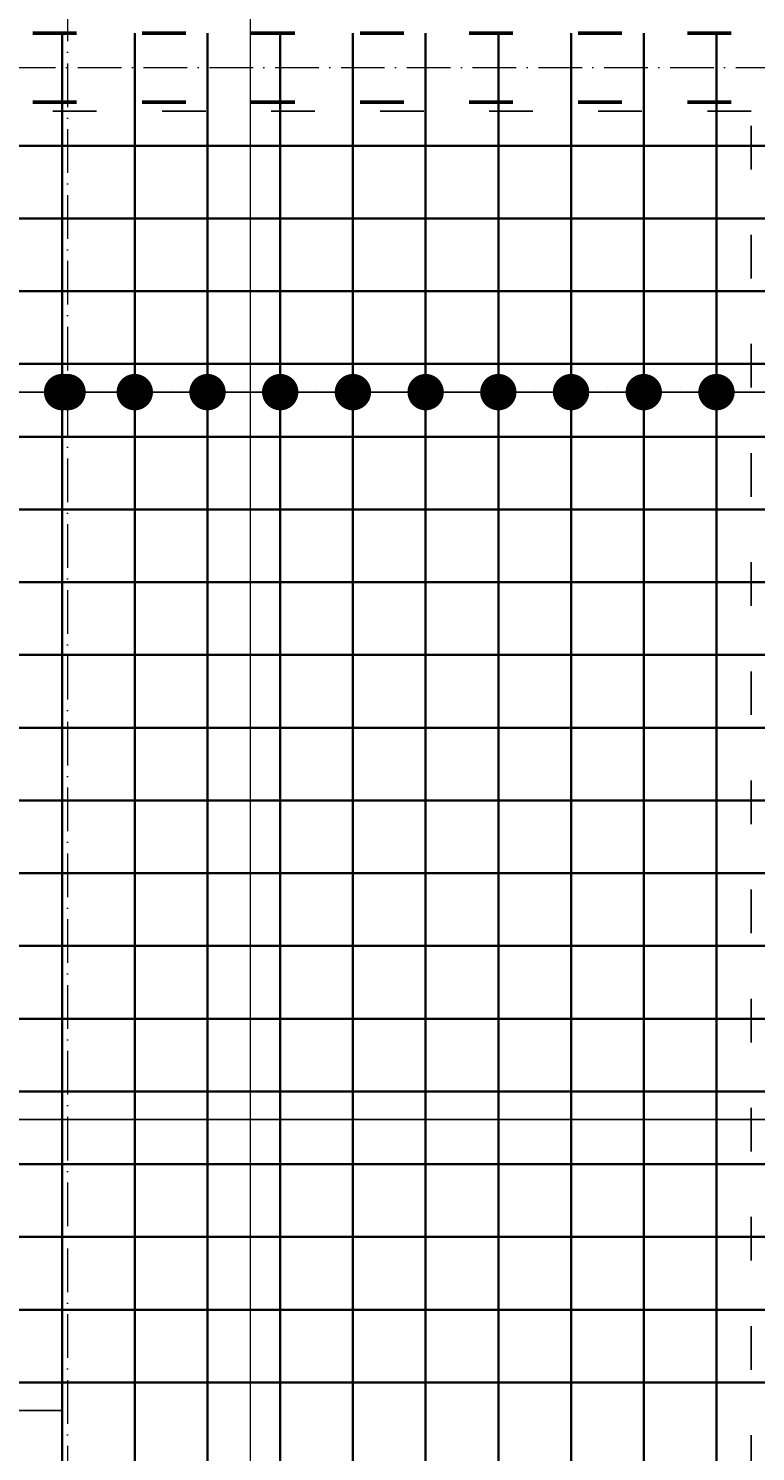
# Model space of a CAD drawing. Header units: millimetres. Extents: x 295948 to 312016, y 6878 to 18016.
# Tile 198 of 252: x 307780 to 307980, y 14899 to 15290. Entities that reach past the tile are written whole.
import ezdxf

# ---------------------------------------------------------------- set-up
doc = ezdxf.new("R2010")
doc.units = ezdxf.units.MM
doc.linetypes.add('ACAD_ISO03W100', pattern=[30, 12, -18])
doc.linetypes.add('ACAD_ISO10W100', pattern=[18, 12, -3, 0, -3])
for name, color, linetype, lineweight in [('konstrukcja wymiary', 1, 'Continuous', 13), ('osie', 5, 'ACAD_ISO10W100', 13), ('zbrojenie', 4, 'Continuous', 50), ('zbrojenie płyty', 141, 'Continuous', 35)]:
    doc.layers.add(name, color=color, linetype=linetype, lineweight=lineweight)
doc.layers.add('przerywane', color=6, linetype='ACAD_ISO03W100')
doc.styles.add('KONSTRUKCJA', font='romand.shx', dxfattribs={"oblique": 10})
doc.styles.get("Standard").update_dxf_attribs({"font": 'romand.shx', "oblique": 10})
doc.dimstyles.new('150', dxfattribs={"dimtxt": 10, "dimasz": 7, "dimexe": 1.25, "dimexo": 0.625, "dimgap": 3, "dimtad": 1, "dimdec": 0, "dimrnd": 0.5, "dimtxsty": 'KONSTRUKCJA', "dimblk": 'ARCHTICK', "dimcen": 2.5, "dimadec": 0, "dimazin": 0, "dimtfac": 1, "dimtdec": 0, "dimtix": 1, "dimtmove": 0, "dimatfit": 3, "dimfxl": 4, "dimfxlon": 1, "dimarcsym": 0})
doc.dimstyles.new('kropki', dxfattribs={"dimtxt": 0.001, "dimasz": 10, "dimexe": 1.25, "dimexo": 0.625, "dimgap": 1, "dimtad": 1, "dimtxsty": 'Standard', "dimblk": 'DOT', "dimcen": 2.5, "dimadec": 0, "dimazin": 0, "dimtfac": 1, "dimtmove": 0, "dimatfit": 3, "dimfxl": 1, "dimfxlon": 1, "dimarcsym": 0})

# ---------------------------------------------------------------- blocks, each defined once
blk = doc.blocks.new('_Dot')
at = {"color": 0, "linetype": 'ByBlock', "lineweight": -2}
blk.add_line((-0.5, 0), (-1, 0), dxfattribs=at)
at = {"color": 0, "linetype": 'ByBlock', "const_width": 0.5}
blk.add_lwpolyline([(-0.25, 0, 1), (0.25, 0, 1)], format="xyb", close=True, dxfattribs=at)
blk = doc.blocks.new('*D765')
at = {"layer": 'Defpoints', "color": 0, "transparency": 16777216}
for p in [(307748.94, 14919.72), (307768.94, 14919.72), (307768.94, 14909.99)]:
    blk.add_point(p, dxfattribs=at)
at = {"layer": 'konstrukcja wymiary', "color": 0, "lineweight": -2, "transparency": 16777216}
for p, q in [((307748.94, 14910.99), (307748.94, 14908.74)), ((307768.94, 14910.99), (307768.94, 14908.74)), ((307738.94, 14909.99), (307728.94, 14909.99)), ((307748.94, 14909.99), (307768.94, 14909.99)), ((307778.94, 14909.99), (307788.94, 14909.99))]:
    blk.add_line(p, q, dxfattribs=at)
at = {"layer": 'konstrukcja wymiary', "color": 0, "lineweight": -2, "transparency": 16777216, "xscale": 10, "yscale": 10, "zscale": 10}
blk.add_blockref('_Dot', (307748.94, 14909.99), dxfattribs=at)
at = {"layer": 'konstrukcja wymiary', "color": 0, "lineweight": -2, "transparency": 16777216, "xscale": 10, "yscale": 10, "zscale": 10, "rotation": 180}
blk.add_blockref('_Dot', (307768.94, 14909.99), dxfattribs=at)
at = {"layer": 'konstrukcja wymiary', "color": 0, "transparency": 16777216, "insert": (307758.94, 14910.99), "char_height": 0.001, "attachment_point": 5}
blk.add_mtext('20', dxfattribs=at)
blk = doc.blocks.new('*D766')
at = {"layer": 'Defpoints', "color": 0, "transparency": 16777216}
for p in [(307788.94, 15199.72), (307808.94, 15199.72), (307808.94, 15189.99)]:
    blk.add_point(p, dxfattribs=at)
at = {"layer": 'konstrukcja wymiary', "color": 0, "lineweight": -2, "transparency": 16777216}
for p, q in [((307778.94, 15189.99), (307768.94, 15189.99)), ((307788.94, 15190.99), (307788.94, 15188.74)), ((307788.94, 15189.99), (307808.94, 15189.99)), ((307808.94, 15190.99), (307808.94, 15188.74)), ((307818.94, 15189.99), (307828.94, 15189.99))]:
    blk.add_line(p, q, dxfattribs=at)
at = {"layer": 'konstrukcja wymiary', "color": 0, "lineweight": -2, "transparency": 16777216, "xscale": 10, "yscale": 10, "zscale": 10}
blk.add_blockref('_Dot', (307788.94, 15189.99), dxfattribs=at)
at = {"layer": 'konstrukcja wymiary', "color": 0, "lineweight": -2, "transparency": 16777216, "xscale": 10, "yscale": 10, "zscale": 10, "rotation": 180}
blk.add_blockref('_Dot', (307808.94, 15189.99), dxfattribs=at)
at = {"layer": 'konstrukcja wymiary', "color": 0, "transparency": 16777216, "insert": (307798.94, 15190.99), "char_height": 0.001, "attachment_point": 5}
blk.add_mtext('20', dxfattribs=at)
blk = doc.blocks.new('*D767')
at = {"layer": 'Defpoints', "color": 0, "transparency": 16777216}
for p in [(307808.94, 15199.72), (307828.94, 15199.72), (307828.94, 15189.99)]:
    blk.add_point(p, dxfattribs=at)
at = {"layer": 'konstrukcja wymiary', "color": 0, "lineweight": -2, "transparency": 16777216}
for p, q in [((307798.94, 15189.99), (307788.94, 15189.99)), ((307808.94, 15190.99), (307808.94, 15188.74)), ((307808.94, 15189.99), (307828.94, 15189.99)), ((307828.94, 15190.99), (307828.94, 15188.74)), ((307838.94, 15189.99), (307848.94, 15189.99))]:
    blk.add_line(p, q, dxfattribs=at)
at = {"layer": 'konstrukcja wymiary', "color": 0, "lineweight": -2, "transparency": 16777216, "xscale": 10, "yscale": 10, "zscale": 10}
blk.add_blockref('_Dot', (307808.94, 15189.99), dxfattribs=at)
at = {"layer": 'konstrukcja wymiary', "color": 0, "lineweight": -2, "transparency": 16777216, "xscale": 10, "yscale": 10, "zscale": 10, "rotation": 180}
blk.add_blockref('_Dot', (307828.94, 15189.99), dxfattribs=at)
at = {"layer": 'konstrukcja wymiary', "color": 0, "transparency": 16777216, "insert": (307818.94, 15190.99), "char_height": 0.001, "attachment_point": 5}
blk.add_mtext('20', dxfattribs=at)
blk = doc.blocks.new('*D768')
at = {"layer": 'Defpoints', "color": 0, "transparency": 16777216}
for p in [(307828.94, 15199.72), (307848.94, 15199.72), (307848.94, 15189.99)]:
    blk.add_point(p, dxfattribs=at)
at = {"layer": 'konstrukcja wymiary', "color": 0, "lineweight": -2, "transparency": 16777216}
for p, q in [((307818.94, 15189.99), (307808.94, 15189.99)), ((307828.94, 15190.99), (307828.94, 15188.74)), ((307828.94, 15189.99), (307848.94, 15189.99)), ((307848.94, 15190.99), (307848.94, 15188.74)), ((307858.94, 15189.99), (307868.94, 15189.99))]:
    blk.add_line(p, q, dxfattribs=at)
at = {"layer": 'konstrukcja wymiary', "color": 0, "lineweight": -2, "transparency": 16777216, "xscale": 10, "yscale": 10, "zscale": 10}
blk.add_blockref('_Dot', (307828.94, 15189.99), dxfattribs=at)
at = {"layer": 'konstrukcja wymiary', "color": 0, "lineweight": -2, "transparency": 16777216, "xscale": 10, "yscale": 10, "zscale": 10, "rotation": 180}
blk.add_blockref('_Dot', (307848.94, 15189.99), dxfattribs=at)
at = {"layer": 'konstrukcja wymiary', "color": 0, "transparency": 16777216, "insert": (307838.94, 15190.99), "char_height": 0.001, "attachment_point": 5}
blk.add_mtext('20', dxfattribs=at)
blk = doc.blocks.new('*D769')
at = {"layer": 'Defpoints', "color": 0, "transparency": 16777216}
for p in [(307848.94, 15199.72), (307868.94, 15199.72), (307868.94, 15189.99)]:
    blk.add_point(p, dxfattribs=at)
at = {"layer": 'konstrukcja wymiary', "color": 0, "lineweight": -2, "transparency": 16777216}
for p, q in [((307838.94, 15189.99), (307828.94, 15189.99)), ((307848.94, 15190.99), (307848.94, 15188.74)), ((307848.94, 15189.99), (307868.94, 15189.99)), ((307868.94, 15190.99), (307868.94, 15188.74)), ((307878.94, 15189.99), (307888.94, 15189.99))]:
    blk.add_line(p, q, dxfattribs=at)
at = {"layer": 'konstrukcja wymiary', "color": 0, "lineweight": -2, "transparency": 16777216, "xscale": 10, "yscale": 10, "zscale": 10}
blk.add_blockref('_Dot', (307848.94, 15189.99), dxfattribs=at)
at = {"layer": 'konstrukcja wymiary', "color": 0, "lineweight": -2, "transparency": 16777216, "xscale": 10, "yscale": 10, "zscale": 10, "rotation": 180}
blk.add_blockref('_Dot', (307868.94, 15189.99), dxfattribs=at)
at = {"layer": 'konstrukcja wymiary', "color": 0, "transparency": 16777216, "insert": (307858.94, 15190.99), "char_height": 0.001, "attachment_point": 5}
blk.add_mtext('20', dxfattribs=at)
blk = doc.blocks.new('*D770')
at = {"layer": 'Defpoints', "color": 0, "transparency": 16777216}
for p in [(307868.94, 15199.72), (307888.94, 15199.72), (307888.94, 15189.99)]:
    blk.add_point(p, dxfattribs=at)
at = {"layer": 'konstrukcja wymiary', "color": 0, "lineweight": -2, "transparency": 16777216}
for p, q in [((307858.94, 15189.99), (307848.94, 15189.99)), ((307868.94, 15190.99), (307868.94, 15188.74)), ((307868.94, 15189.99), (307888.94, 15189.99)), ((307888.94, 15190.99), (307888.94, 15188.74)), ((307898.94, 15189.99), (307908.94, 15189.99))]:
    blk.add_line(p, q, dxfattribs=at)
at = {"layer": 'konstrukcja wymiary', "color": 0, "lineweight": -2, "transparency": 16777216, "xscale": 10, "yscale": 10, "zscale": 10}
blk.add_blockref('_Dot', (307868.94, 15189.99), dxfattribs=at)
at = {"layer": 'konstrukcja wymiary', "color": 0, "lineweight": -2, "transparency": 16777216, "xscale": 10, "yscale": 10, "zscale": 10, "rotation": 180}
blk.add_blockref('_Dot', (307888.94, 15189.99), dxfattribs=at)
at = {"layer": 'konstrukcja wymiary', "color": 0, "transparency": 16777216, "insert": (307878.94, 15190.99), "char_height": 0.001, "attachment_point": 5}
blk.add_mtext('20', dxfattribs=at)
blk = doc.blocks.new('*D771')
at = {"layer": 'Defpoints', "color": 0, "transparency": 16777216}
for p in [(307888.94, 15199.72), (307908.94, 15199.72), (307908.94, 15189.99)]:
    blk.add_point(p, dxfattribs=at)
at = {"layer": 'konstrukcja wymiary', "color": 0, "lineweight": -2, "transparency": 16777216}
for p, q in [((307878.94, 15189.99), (307868.94, 15189.99)), ((307888.94, 15190.99), (307888.94, 15188.74)), ((307888.94, 15189.99), (307908.94, 15189.99)), ((307908.94, 15190.99), (307908.94, 15188.74)), ((307918.94, 15189.99), (307928.94, 15189.99))]:
    blk.add_line(p, q, dxfattribs=at)
at = {"layer": 'konstrukcja wymiary', "color": 0, "lineweight": -2, "transparency": 16777216, "xscale": 10, "yscale": 10, "zscale": 10}
blk.add_blockref('_Dot', (307888.94, 15189.99), dxfattribs=at)
at = {"layer": 'konstrukcja wymiary', "color": 0, "lineweight": -2, "transparency": 16777216, "xscale": 10, "yscale": 10, "zscale": 10, "rotation": 180}
blk.add_blockref('_Dot', (307908.94, 15189.99), dxfattribs=at)
at = {"layer": 'konstrukcja wymiary', "color": 0, "transparency": 16777216, "insert": (307898.94, 15190.99), "char_height": 0.001, "attachment_point": 5}
blk.add_mtext('20', dxfattribs=at)
blk = doc.blocks.new('*D772')
at = {"layer": 'Defpoints', "color": 0, "transparency": 16777216}
for p in [(307908.94, 15199.72), (307928.94, 15199.72), (307928.94, 15189.99)]:
    blk.add_point(p, dxfattribs=at)
at = {"layer": 'konstrukcja wymiary', "color": 0, "lineweight": -2, "transparency": 16777216}
for p, q in [((307898.94, 15189.99), (307888.94, 15189.99)), ((307908.94, 15190.99), (307908.94, 15188.74)), ((307908.94, 15189.99), (307928.94, 15189.99)), ((307928.94, 15190.99), (307928.94, 15188.74)), ((307938.94, 15189.99), (307948.94, 15189.99))]:
    blk.add_line(p, q, dxfattribs=at)
at = {"layer": 'konstrukcja wymiary', "color": 0, "lineweight": -2, "transparency": 16777216, "xscale": 10, "yscale": 10, "zscale": 10}
blk.add_blockref('_Dot', (307908.94, 15189.99), dxfattribs=at)
at = {"layer": 'konstrukcja wymiary', "color": 0, "lineweight": -2, "transparency": 16777216, "xscale": 10, "yscale": 10, "zscale": 10, "rotation": 180}
blk.add_blockref('_Dot', (307928.94, 15189.99), dxfattribs=at)
at = {"layer": 'konstrukcja wymiary', "color": 0, "transparency": 16777216, "insert": (307918.94, 15190.99), "char_height": 0.001, "attachment_point": 5}
blk.add_mtext('20', dxfattribs=at)
blk = doc.blocks.new('*D773')
at = {"layer": 'Defpoints', "color": 0, "transparency": 16777216}
for p in [(307928.94, 15199.72), (307948.94, 15199.72), (307948.94, 15189.99)]:
    blk.add_point(p, dxfattribs=at)
at = {"layer": 'konstrukcja wymiary', "color": 0, "lineweight": -2, "transparency": 16777216}
for p, q in [((307918.94, 15189.99), (307908.94, 15189.99)), ((307928.94, 15190.99), (307928.94, 15188.74)), ((307928.94, 15189.99), (307948.94, 15189.99)), ((307948.94, 15190.99), (307948.94, 15188.74)), ((307958.94, 15189.99), (307968.94, 15189.99))]:
    blk.add_line(p, q, dxfattribs=at)
at = {"layer": 'konstrukcja wymiary', "color": 0, "lineweight": -2, "transparency": 16777216, "xscale": 10, "yscale": 10, "zscale": 10}
blk.add_blockref('_Dot', (307928.94, 15189.99), dxfattribs=at)
at = {"layer": 'konstrukcja wymiary', "color": 0, "lineweight": -2, "transparency": 16777216, "xscale": 10, "yscale": 10, "zscale": 10, "rotation": 180}
blk.add_blockref('_Dot', (307948.94, 15189.99), dxfattribs=at)
at = {"layer": 'konstrukcja wymiary', "color": 0, "transparency": 16777216, "insert": (307938.94, 15190.99), "char_height": 0.001, "attachment_point": 5}
blk.add_mtext('20', dxfattribs=at)
blk = doc.blocks.new('*D774')
at = {"layer": 'Defpoints', "color": 0, "transparency": 16777216}
for p in [(307948.94, 15199.72), (307968.94, 15199.72), (307968.94, 15189.99)]:
    blk.add_point(p, dxfattribs=at)
at = {"layer": 'konstrukcja wymiary', "color": 0, "lineweight": -2, "transparency": 16777216}
for p, q in [((307938.94, 15189.99), (307928.94, 15189.99)), ((307948.94, 15190.99), (307948.94, 15188.74)), ((307948.94, 15189.99), (307968.94, 15189.99)), ((307968.94, 15190.99), (307968.94, 15188.74)), ((307978.94, 15189.99), (307988.94, 15189.99))]:
    blk.add_line(p, q, dxfattribs=at)
at = {"layer": 'konstrukcja wymiary', "color": 0, "lineweight": -2, "transparency": 16777216, "xscale": 10, "yscale": 10, "zscale": 10}
blk.add_blockref('_Dot', (307948.94, 15189.99), dxfattribs=at)
at = {"layer": 'konstrukcja wymiary', "color": 0, "lineweight": -2, "transparency": 16777216, "xscale": 10, "yscale": 10, "zscale": 10, "rotation": 180}
blk.add_blockref('_Dot', (307968.94, 15189.99), dxfattribs=at)
at = {"layer": 'konstrukcja wymiary', "color": 0, "transparency": 16777216, "insert": (307958.94, 15190.99), "char_height": 0.001, "attachment_point": 5}
blk.add_mtext('20', dxfattribs=at)
blk = doc.blocks.new('*D775')
at = {"layer": 'Defpoints', "color": 0, "transparency": 16777216}
for p in [(307968.94, 15199.72), (308008.94, 15199.72), (308008.94, 15189.99)]:
    blk.add_point(p, dxfattribs=at)
at = {"layer": 'konstrukcja wymiary', "color": 0, "lineweight": -2, "transparency": 16777216}
for p, q in [((307968.94, 15190.99), (307968.94, 15188.74)), ((307978.94, 15189.99), (307998.94, 15189.99)), ((308008.94, 15190.99), (308008.94, 15188.74))]:
    blk.add_line(p, q, dxfattribs=at)
at = {"layer": 'konstrukcja wymiary', "color": 0, "lineweight": -2, "transparency": 16777216, "xscale": 10, "yscale": 10, "zscale": 10, "rotation": 180}
blk.add_blockref('_Dot', (307968.94, 15189.99), dxfattribs=at)
at = {"layer": 'konstrukcja wymiary', "color": 0, "lineweight": -2, "transparency": 16777216, "xscale": 10, "yscale": 10, "zscale": 10}
blk.add_blockref('_Dot', (308008.94, 15189.99), dxfattribs=at)
at = {"layer": 'konstrukcja wymiary', "color": 0, "transparency": 16777216, "insert": (307988.94, 15190.99), "char_height": 0.001, "attachment_point": 5}
blk.add_mtext('40', dxfattribs=at)
blk = doc.blocks.new('*D802')
at = {"layer": 'Defpoints', "color": 0, "transparency": 16777216}
for p in [(307790.44, 15197.72), (307268.94, 15189.99), (307268.94, 15177.72)]:
    blk.add_point(p, dxfattribs=at)
at = {"layer": 'konstrukcja wymiary', "color": 0, "lineweight": -2, "transparency": 16777216}
for p, q in [((307268.94, 15188.99), (307268.94, 15191.24)), ((307780.44, 15189.99), (307278.94, 15189.99)), ((307790.44, 15190.99), (307790.44, 15188.74))]:
    blk.add_line(p, q, dxfattribs=at)
at = {"layer": 'konstrukcja wymiary', "color": 0, "lineweight": -2, "transparency": 16777216, "xscale": 10, "yscale": 10, "zscale": 10, "rotation": 180}
blk.add_blockref('_Dot', (307268.94, 15189.99), dxfattribs=at)
at = {"layer": 'konstrukcja wymiary', "color": 0, "lineweight": -2, "transparency": 16777216, "xscale": 10, "yscale": 10, "zscale": 10}
blk.add_blockref('_Dot', (307790.44, 15189.99), dxfattribs=at)
at = {"layer": 'konstrukcja wymiary', "color": 0, "transparency": 16777216, "insert": (307529.69, 15190.99), "char_height": 0.001, "attachment_point": 5}
blk.add_mtext('521,5', dxfattribs=at)
blk = doc.blocks.new('*D803')
at = {"layer": 'Defpoints', "color": 0, "transparency": 16777216}
for p in [(306808.94, 14999.72), (308248.9, 14989.99), (308248.9, 14979.72)]:
    blk.add_point(p, dxfattribs=at)
at = {"layer": 'konstrukcja wymiary', "color": 0, "lineweight": -2, "transparency": 16777216}
for p, q in [((306808.94, 14990.99), (306808.94, 14988.74)), ((306818.94, 14989.99), (308238.9, 14989.99)), ((308248.9, 14988.99), (308248.9, 14991.24))]:
    blk.add_line(p, q, dxfattribs=at)
at = {"layer": 'konstrukcja wymiary', "color": 0, "lineweight": -2, "transparency": 16777216, "xscale": 10, "yscale": 10, "zscale": 10, "rotation": 180}
blk.add_blockref('_Dot', (306808.94, 14989.99), dxfattribs=at)
at = {"layer": 'konstrukcja wymiary', "color": 0, "lineweight": -2, "transparency": 16777216, "xscale": 10, "yscale": 10, "zscale": 10}
blk.add_blockref('_Dot', (308248.9, 14989.99), dxfattribs=at)
at = {"layer": 'konstrukcja wymiary', "color": 0, "transparency": 16777216, "insert": (307528.92, 14990.99), "char_height": 0.001, "attachment_point": 5}
blk.add_mtext('1439,96', dxfattribs=at)
blk = doc.blocks.new('_ArchTick')
at = {"color": 0, "linetype": 'ByBlock', "lineweight": 13, "const_width": 0.15}
blk.add_lwpolyline([(-0.5, -0.5), (0.5, 0.5)], dxfattribs=at)
blk = doc.blocks.new('*D1734')
at = {"layer": 'Defpoints', "color": 0, "transparency": 16777216}
for p in [(308234.44, 15501.22), (307678.44, 15013.32), (308234.44, 14393.22)]:
    blk.add_point(p, dxfattribs=at)
at = {"layer": 'konstrukcja wymiary', "color": 0, "lineweight": -2, "transparency": 16777216}
for p, q in [((307678.44, 15497.22), (307678.44, 15502.47)), ((308234.44, 15497.22), (308234.44, 15502.47)), ((307678.44, 15501.22), (308234.44, 15501.22))]:
    blk.add_line(p, q, dxfattribs=at)
at = {"layer": 'konstrukcja wymiary', "color": 0, "lineweight": -2, "transparency": 16777216, "xscale": 7, "yscale": 7, "zscale": 7, "rotation": 180}
blk.add_blockref('_ArchTick', (307678.44, 15501.22), dxfattribs=at)
at = {"layer": 'konstrukcja wymiary', "color": 0, "lineweight": -2, "transparency": 16777216, "xscale": 7, "yscale": 7, "zscale": 7}
blk.add_blockref('_ArchTick', (308234.44, 15501.22), dxfattribs=at)
at = {"layer": 'konstrukcja wymiary', "color": 0, "transparency": 16777216, "insert": (307956.44, 15509.22), "char_height": 10, "attachment_point": 5, "style": 'KONSTRUKCJA'}
blk.add_mtext('556', dxfattribs=at)

msp = doc.modelspace()

# ---------------------------------------------------------------- linework, layer by layer
at = {"layer": 'konstrukcja wymiary'}
msp.add_line((307840.812, 14466.224), (307840.812, 15310.963), dxfattribs=at)
at = {"layer": 'osie'}
for p, q in [((307790.44, 15606.148), (307790.44, 13976.332)), ((306435.771, 15279.224), (308440.491, 15279.224))]:
    msp.add_line(p, q, dxfattribs=at)
at = {"layer": 'przerywane'}
for p, q in [((307978.44, 15267.224), (307702.44, 15267.224)), ((307978.44, 14711.224), (307978.44, 15267.224))]:
    msp.add_line(p, q, dxfattribs=at)
at = {"layer": 'zbrojenie', "linetype": 'ACAD_ISO03W100'}
for p, q in [((306640.94, 15288.724), (308419.94, 15288.724)), ((306640.94, 15269.724), (308419.94, 15269.724))]:
    msp.add_line(p, q, dxfattribs=at)
at = {"layer": 'zbrojenie płyty'}
for p, q in [((307788.94, 15288.724), (307788.94, 14689.724)), ((307808.94, 15288.724), (307808.94, 14689.724)), ((307828.94, 15288.724), (307828.94, 14689.724)), ((307848.94, 15288.724), (307848.94, 14689.724)), ((307868.94, 15288.724), (307868.94, 14689.724)), ((307888.94, 15288.724), (307888.94, 14689.724)), ((307908.94, 15288.724), (307908.94, 14689.724)), ((307928.94, 15288.724), (307928.94, 14689.724)), ((307948.94, 15288.724), (307948.94, 14689.724)), ((307968.94, 15288.724), (307968.94, 14689.724)), ((307060.94, 15257.724), (307999.94, 15257.724)), ((307060.94, 15237.724), (307999.94, 15237.724)), ((307060.94, 15217.724), (307999.94, 15217.724)), ((307060.94, 15197.724), (307999.94, 15197.724)), ((307060.94, 15177.724), (307999.94, 15177.724)), ((307060.94, 15157.724), (307999.94, 15157.724)), ((307060.94, 15137.724), (307999.94, 15137.724)), ((307060.94, 15117.724), (307999.94, 15117.724)), ((307060.94, 15097.724), (307999.94, 15097.724)), ((307060.94, 15077.724), (307999.94, 15077.724)), ((307060.94, 15057.724), (307999.94, 15057.724)), ((307060.94, 15037.724), (307999.94, 15037.724)), ((307060.94, 15017.724), (307999.94, 15017.724)), ((307680.94, 14997.724), (307999.94, 14997.724)), ((307060.94, 14977.724), (307999.94, 14977.724)), ((307060.94, 14957.724), (307999.94, 14957.724)), ((307060.94, 14937.724), (307999.94, 14937.724)), ((307060.94, 14917.724), (307999.94, 14917.724))]:
    msp.add_line(p, q, dxfattribs=at)

# ---------------------------------------------------------------- dimensions: what is measured, and where the dimension line sits
at = {"layer": 'konstrukcja wymiary'}
for base, p1, p2, dimstyle, picture, middle in [((308234.44, 15501.224), (307678.44, 15013.324), (308234.44, 14393.224), '150', '*D1734', (307956.44, 15509.224)), ((307268.94, 15189.991), (307790.44, 15197.724), (307268.94, 15177.724), 'kropki', '*D802', (307529.69, 15190.992)), ((307808.94, 15189.991), (307788.94, 15199.724), (307808.94, 15199.724), 'kropki', '*D766', (307798.94, 15190.992)), ((307828.94, 15189.991), (307808.94, 15199.724), (307828.94, 15199.724), 'kropki', '*D767', (307818.94, 15190.992)), ((307848.94, 15189.991), (307828.94, 15199.724), (307848.94, 15199.724), 'kropki', '*D768', (307838.94, 15190.992)), ((307868.94, 15189.991), (307848.94, 15199.724), (307868.94, 15199.724), 'kropki', '*D769', (307858.94, 15190.992)), ((307888.94, 15189.991), (307868.94, 15199.724), (307888.94, 15199.724), 'kropki', '*D770', (307878.94, 15190.992)), ((307908.94, 15189.991), (307888.94, 15199.724), (307908.94, 15199.724), 'kropki', '*D771', (307898.94, 15190.992)), ((307928.94, 15189.991), (307908.94, 15199.724), (307928.94, 15199.724), 'kropki', '*D772', (307918.94, 15190.992)), ((307948.94, 15189.991), (307928.94, 15199.724), (307948.94, 15199.724), 'kropki', '*D773', (307938.94, 15190.992)), ((307968.94, 15189.991), (307948.94, 15199.724), (307968.94, 15199.724), 'kropki', '*D774', (307958.94, 15190.992)), ((308008.94, 15189.991), (307968.94, 15199.724), (308008.94, 15199.724), 'kropki', '*D775', (307988.94, 15190.992)), ((308248.897, 14989.991), (306808.94, 14999.724), (308248.897, 14979.724), 'kropki', '*D803', (307528.918, 14990.992)), ((307768.94, 14909.991), (307748.94, 14919.724), (307768.94, 14919.724), 'kropki', '*D765', (307758.94, 14910.992))]:
    dim = msp.add_linear_dim(base=base, p1=p1, p2=p2, dimstyle=dimstyle, override={"dimtmove": 1}, dxfattribs=at)
    dim.commit()
    dim.dimension.update_dxf_attribs({"geometry": picture, "text_midpoint": middle})

doc.saveas('drawing.dxf')
